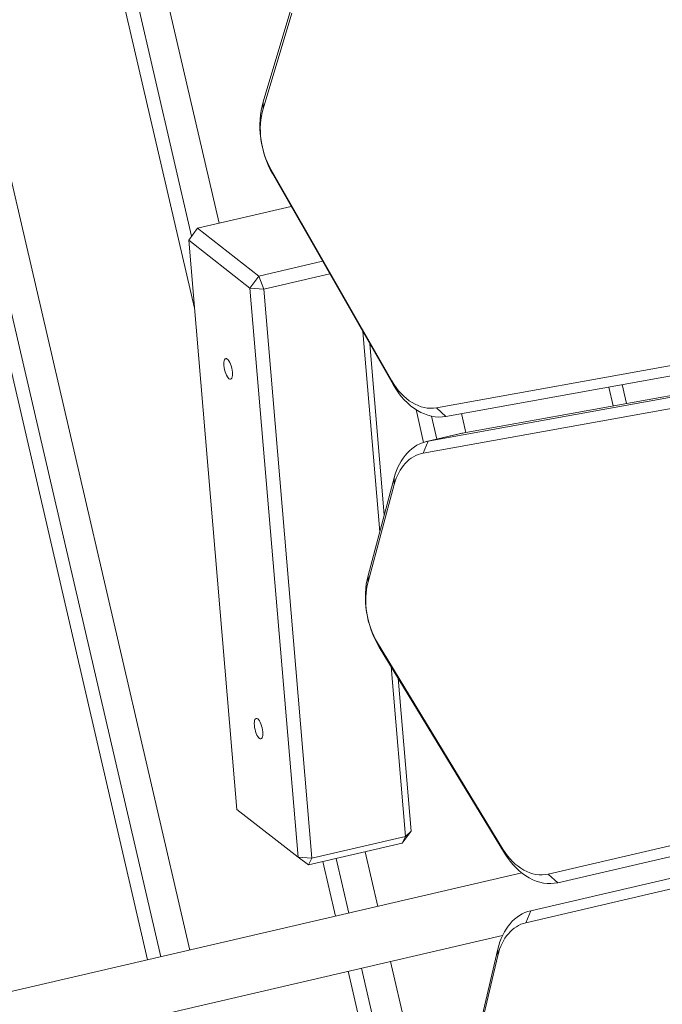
# Model space of a CAD drawing. Extents: x 5477758 to 5478338, y 5918274 to 5918502.
# Tile 83 of 121: x 5477951.017 to 5477951.199, y 5918462.365 to 5918462.644. Entities that reach past the tile are written whole.
import ezdxf

# ---------------------------------------------------------------- set-up
doc = ezdxf.new("R2010")
doc.units = 0
doc.layers.get('0').update_dxf_attribs({"color": 8, "linetype": 'CONTINUOUS', "lineweight": 13})
doc.layers.add('0_PROJEKTOWANE ZABAWKI', color=8, linetype='CONTINUOUS', lineweight=0)

# ---------------------------------------------------------------- blocks, each defined once
blk = doc.blocks.new('zw$CEC1')
for p, q in [((1109.106042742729, -735.0956779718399), (1112.346014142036, -669.4898570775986)), ((1112.346014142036, -670.4798065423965), (1109.106042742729, -736.0856273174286)), ((1122.728097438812, -670.6199754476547), (1122.728097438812, -736.2657859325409)), ((1109.405859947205, -736.3051626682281), (1112.645831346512, -670.6993418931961)), ((1123.028097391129, -736.4779180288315), (1123.028097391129, -670.8321075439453)), ((1108.537550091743, -735.4402325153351), (1111.642089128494, -672.5767669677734)), ((1122.12809753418, -735.337869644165), (1122.12809753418, -672.4360859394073)), ((1111.342271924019, -672.7814956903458), (1108.237732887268, -735.6449612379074)), ((1121.828097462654, -672.6482180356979), (1121.828097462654, -735.5500016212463)), ((1109.339612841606, -730.3661414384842), (1108.78813624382, -730.3661414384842)), ((1108.76914691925, -730.7506552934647), (1109.320623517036, -730.7506552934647)), ((1109.111177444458, -734.9917050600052), (1108.559700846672, -734.9917050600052)), ((1109.10482442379, -735.1450332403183), (1109.10482442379, -736.1349827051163)), ((1109.106042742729, -736.0856273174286), (1109.106042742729, -735.0956779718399)), ((1121.828097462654, -735.5500016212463), (1122.12809753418, -735.337869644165)), ((1108.237732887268, -735.6449612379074), (1108.537550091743, -735.4402325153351)), ((1109.10482442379, -735.8384637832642), (1108.435959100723, -735.8384637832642)), ((1108.155931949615, -736.2229776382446), (1109.108699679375, -736.2229776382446)), ((1109.405859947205, -736.3051626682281), (1109.106042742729, -736.0856273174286)), ((1121.62809753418, -736.2732839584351), (1121.62809753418, -782.341095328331)), ((1123.028097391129, -736.4779180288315), (1122.728097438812, -736.2657859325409)), ((1107.203011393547, -736.7095311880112), (1100.603096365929, -738.6904891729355)), ((1100.720315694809, -738.6736257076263), (1107.320230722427, -736.692667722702)), ((1107.203011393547, -736.7095311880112), (1107.320230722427, -736.692667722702)), ((1120.846548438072, -736.6394574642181), (1114.348424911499, -738.7820793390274)), ((1114.475210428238, -738.762204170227), (1120.973333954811, -736.6195824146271)), ((1120.846548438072, -736.6394574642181), (1120.973333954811, -736.6195824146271)), ((1096.223009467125, -737.0638817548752), (1098.68021273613, -738.4708856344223)), ((1110.858790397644, -737.7746723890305), (1106.040140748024, -737.0768854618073)), ((1098.869008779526, -738.5181601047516), (1096.41180562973, -737.1111562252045)), ((1105.656995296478, -737.1918861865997), (1111.298143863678, -738.0087789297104)), ((1110.081738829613, -737.3071397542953), (1109.90119433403, -737.2644238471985)), ((1109.90119433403, -737.2644238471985), (1112.426343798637, -738.6099325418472)), ((1112.60688829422, -738.6526484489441), (1110.081738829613, -737.3071397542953)), ((1123.228097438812, -782.341095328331), (1123.228097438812, -737.2012002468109)), ((1123.753017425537, -737.4626055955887), (1123.580944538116, -737.424241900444)), ((1123.580944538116, -737.424241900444), (1126.1709638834, -738.7066160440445)), ((1126.343036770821, -738.7449797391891), (1123.753017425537, -737.4626055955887)), ((1103.460548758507, -737.8511474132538), (1103.460548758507, -739.710352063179)), ((1103.85377395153, -739.6558709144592), (1103.85377395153, -737.7331212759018)), ((1098.869008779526, -738.5181601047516), (1098.68021273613, -738.4708856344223)), ((1101.745039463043, -738.3710383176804), (1101.754853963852, -738.3631100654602)), ((1101.753697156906, -738.3634572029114), (1101.745039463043, -738.3710383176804)), ((1101.745039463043, -741.096146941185), (1101.745039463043, -738.3710383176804)), ((1119.759807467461, -739.0636255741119), (1115.452662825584, -738.4399094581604)), ((1100.603096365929, -738.6904891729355), (1100.720315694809, -738.6736257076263)), ((1112.60688829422, -738.6526484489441), (1112.426343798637, -738.6099325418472)), ((1114.348424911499, -738.7820793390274), (1114.475210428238, -738.762204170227)), ((1115.093400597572, -738.5583688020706), (1119.876774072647, -739.251047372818)), ((1119.876774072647, -739.251047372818), (1119.759807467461, -739.0636255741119)), ((1119.759807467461, -739.0636255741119), (1120.036066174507, -739.3855383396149)), ((1120.036066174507, -739.3855383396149), (1119.876774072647, -739.251047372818)), ((1119.876774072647, -739.251047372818), (1119.876774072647, -741.9761559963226)), ((1120.036066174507, -742.1106469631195), (1120.036066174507, -739.3855383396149)), ((1103.460548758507, -739.710352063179), (1101.745039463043, -741.096146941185)), ((1103.460548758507, -739.710352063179), (1103.85377395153, -739.6558709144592)), ((1103.736807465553, -740.0322647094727), (1103.460548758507, -739.710352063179)), ((1103.85377395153, -739.6558709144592), (1103.736807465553, -740.0322647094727)), ((1119.876774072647, -741.9761559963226), (1103.85377395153, -739.6558709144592)), ((1102.02129805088, -741.4180595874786), (1103.736807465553, -740.0322647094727)), ((1103.736807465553, -740.0322647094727), (1119.759807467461, -742.3525497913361)), ((1101.745039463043, -740.4640274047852), (1083.584267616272, -740.4640274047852)), ((1121.62809753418, -740.4640274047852), (1120.036066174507, -740.4640274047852)), ((1156.60189473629, -740.4640274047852), (1123.228097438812, -740.4640274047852)), ((1101.745039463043, -741.096146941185), (1102.02129805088, -741.4180595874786)), ((1101.929238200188, -741.3107860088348), (1083.428097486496, -741.3107860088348)), ((1118.044298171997, -743.738344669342), (1102.02129805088, -741.4180595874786)), ((1121.62809753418, -741.3107860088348), (1120.036066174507, -741.3107860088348)), ((1156.696484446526, -741.3107860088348), (1123.228097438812, -741.3107860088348)), ((1083.584267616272, -741.6952998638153), (1103.935813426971, -741.6952998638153)), ((1120.036066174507, -741.6952998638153), (1121.62809753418, -741.6952998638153)), ((1123.228097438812, -741.6952998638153), (1156.60189473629, -741.6952998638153)), ((1119.759807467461, -742.3525497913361), (1119.876774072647, -741.9761559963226)), ((1120.036066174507, -742.1106469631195), (1119.759807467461, -742.3525497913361)), ((1119.876774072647, -741.9761559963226), (1120.036066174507, -742.1106469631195)), ((1119.759807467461, -742.3525497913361), (1118.044298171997, -743.738344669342)), ((1121.62809753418, -745.9363497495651), (1088.254300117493, -745.9363497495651)), ((1121.62809753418, -746.7831083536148), (1083.428097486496, -746.7831083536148)), ((1083.584267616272, -747.1676222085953), (1121.62809753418, -747.1676222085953))]:
    blk.add_line(p, q)
for centre, major_axis, ratio, start_param, end_param in [((1111.10482442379, -735.1450332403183), (-1.999999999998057, 2.373101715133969e-15), 0.7071067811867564, 6.248278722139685, 6.283185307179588), ((1120.12809741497, -735.337869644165), (1.999999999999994, -2.220446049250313e-15), 0.7071067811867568, 5.148721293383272, 6.283185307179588), ((1106.538768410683, -735.6030093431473), (1.700000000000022, -1.762479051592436e-15), 0.7071067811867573, 5.113814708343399, 6.248278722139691), ((1106.538768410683, -735.3908772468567), (1.999999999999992, -2.331468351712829e-15), 0.7071067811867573, 5.113814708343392, 6.248278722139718), ((1120.12809741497, -735.5500016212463), (1.700000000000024, -1.323524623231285e-14), 0.7071067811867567, 5.148721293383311, 6.283185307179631), ((1111.10482442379, -736.1349827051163), (-1.999999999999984, 1.949829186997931e-15), 0.7071067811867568, 6.248278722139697, 7.208209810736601), ((1111.10482442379, -736.3471148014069), (-1.69999999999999, 1.665334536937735e-15), 0.7071067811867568, 6.248278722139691, 7.208209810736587), ((1124.728097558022, -736.2657859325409), (-1.999999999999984, 4.521407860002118e-15), 0.7071067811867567, 5.182761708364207e-15, 0.9599310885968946), ((1124.728097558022, -736.4779180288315), (-1.69999999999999, 1.554312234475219e-15), 0.707106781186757, 0, 0.9599310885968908), ((1099.938853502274, -737.371835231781), (1.999999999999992, 1.441069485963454e-13), 0.7071067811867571, 4.031710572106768, 5.11381470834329), ((1099.938853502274, -737.5839673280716), (-1.69999999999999, 1.260658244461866e-13), 0.7071067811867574, 0.8901179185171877, 1.972222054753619), ((1113.629973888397, -737.480491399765), (1.999999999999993, 1.448841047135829e-13), 0.7071067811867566, 4.066617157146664, 5.148721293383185), ((1113.629973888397, -737.6926234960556), (-1.699999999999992, 1.26176846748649e-13), 0.7071067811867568, 0.9250245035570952, 2.007128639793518)]:
    blk.add_ellipse(centre, major_axis=major_axis, ratio=ratio, start_param=start_param, end_param=end_param)
for centre in [(1105.825811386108, -741.1518812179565), (1115.955294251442, -742.6187281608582)]:
    blk.add_ellipse(centre, major_axis=(-0.2999999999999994, 1.165734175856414e-14), ratio=0.3420201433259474)

msp = doc.modelspace()

# ---------------------------------------------------------------- block references
at = {"layer": '0_PROJEKTOWANE ZABAWKI', "xscale": 0.009981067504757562, "yscale": 0.009981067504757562, "zscale": 0.009981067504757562, "rotation": 283.0720937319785}
msp.add_blockref('zw$CEC1', (5477955.785412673, 5918474.969202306), dxfattribs=at)

doc.saveas('drawing.dxf')
